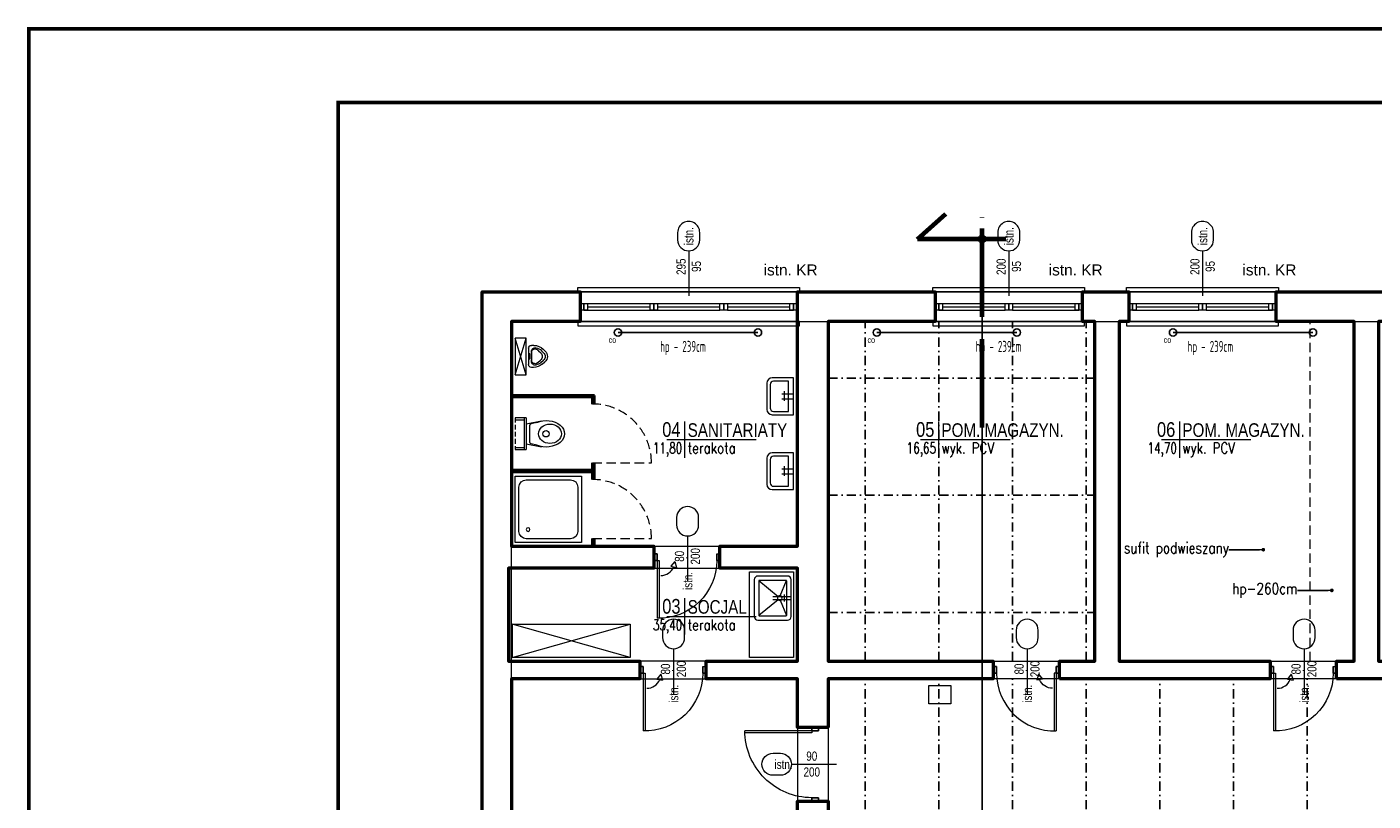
# Model space of a CAD drawing. Header units: centimetres. Extents: x -2715 to 104803, y -1446 to 32152.
# Tile 2 of 31: x 80598 to 82425, y 516 to 1567. Entities that reach past the tile are written whole.
import ezdxf
from ezdxf import colors
from ezdxf.entities.mleader import LeaderData, LeaderLine
from ezdxf.enums import TextEntityAlignment as Align
from ezdxf.lldxf.tags import DXFTag
from ezdxf.math import Vec2, Vec3

# ---------------------------------------------------------------- set-up
doc = ezdxf.new("R2010")
doc.units = ezdxf.units.CM
doc.header["$MEASUREMENT"] = 0
for name, pattern in [('ACAD_ISO04W100', [30, 24, -3, 0, -3]), ('DASHDOT2', [0.5, 0.25, -0.125, 0, -0.125]), ('DASHED', [19.05, 12.7, -6.35]), ('HIDDENX2', [19.05, 12.7, -6.35])]:
    doc.linetypes.add(name, pattern=pattern)
for name, color, linetype, lineweight in [('0_TXT', 252, 'Continuous', 15), ('0_TXT niewidoczne', 252, 'Continuous', 15), ('1_ doors', 252, 'Continuous', 15), ('1_ projection', 252, 'HIDDENX2', 5), ('1_ przerywana  S_CONSTRUCTION', 252, 'DASHDOT2', 25), ('1_ wall DIV', 252, 'Continuous', 40), ('1_ wall STRUCT', 252, 'Continuous', 50), ('1_ windows', 252, 'Continuous', 15), ('1_doors description proj.', 252, 'Continuous', 15), ('2_ doors description proj.', 252, 'Continuous', 15), ('2_ equipment istn.', 252, 'Continuous', 9), ('2_ windows description proj.', 252, 'Continuous', 15), ('3_ PPOŻ  opisy', 252, 'Continuous', 18), ('A_szpilki okna', 252, 'Continuous', 13), ('przekroj projektowany', 252, 'ACAD_ISO04W100', 70)]:
    doc.layers.add(name, color=color, linetype=linetype, lineweight=lineweight)
doc.layers.add('1_ area', color=252, linetype='Continuous', lineweight=9, plot=False)
for name, color, linetype in [('1_ dach - osie', 252, 'DASHDOT'), ('3_KRATA_okno istn.', 252, 'ZIGZAG'), ('4_INST._co', 252, 'Continuous'), ('DIM', 252, 'Continuous')]:
    doc.layers.add(name, color=color, linetype=linetype)
doc.styles.add('BIKTS', font='bikromsw.shx', dxfattribs={"width": 0.85})
doc.styles.add('TXT1', font='simplex.shx', dxfattribs={"width": 0.8})
doc.styles.add('TXT3', font='geniso.shx', dxfattribs={"width": 0.75})
doc.styles.add('TXT_D', font='arial.ttf')
doc.styles.add('TXT_M', font='romans.shx', dxfattribs={"width": 0.75, "oblique": 15})
doc.styles.add('TXT_S', font='romand.shx')
tags = doc.linetypes.add('DASHDOT', pattern=[20, 10, -5, 0, -5]).pattern_tags.tags
tags[10:11] = [DXFTag(74, 4), DXFTag(75, 0), DXFTag(340, '0'), DXFTag(46, 0.0), DXFTag(50, 0.0), DXFTag(44, 0.0), DXFTag(45, 0.0)]
tags[8:9] = [DXFTag(74, 4), DXFTag(75, 0), DXFTag(340, '0'), DXFTag(46, 0.0), DXFTag(50, 0.0), DXFTag(44, 0.0), DXFTag(45, 0.0)]
tags[6:7] = [DXFTag(74, 4), DXFTag(75, 0), DXFTag(340, '0'), DXFTag(46, 0.0), DXFTag(50, 0.0), DXFTag(44, 0.0), DXFTag(45, 0.0)]
tags[4:5] = [DXFTag(74, 4), DXFTag(75, 0), DXFTag(340, '0'), DXFTag(46, 0.0), DXFTag(50, 0.0), DXFTag(44, 0.0), DXFTag(45, 0.0)]
doc.linetypes.add('TRACKS', pattern='A,0.15,[130,IS_LineDef.shx,S=0.25,R=0,X=0,Y=0],0.15', length=0.3)
doc.linetypes.add('ZIGZAG', pattern='A,0.0001,-0.2,[131,IS_LineDef.shx,S=0.2,R=0,X=-0.2,Y=0],-0.4,[131,IS_LineDef.shx,S=0.2,R=180,X=0.2,Y=0],-0.2', length=0.8001)

# ---------------------------------------------------------------- blocks, each defined once
blk = doc.blocks.new('vcxbvnbnbvmn')
at = {"color": 7}
for points in [[(-200, 15.5), (-203, 15.5), (-203, 21.5), (3, 21.5), (3, 21.5), (3, 15.5), (0, 15.5)], [(-200, -24.5), (-203, -24.5), (-203, -30.5), (3, -30.5), (3, -27.5), (3, -24.5), (0, -24.5)]]:
    blk.add_lwpolyline(points, dxfattribs=at)
at = {"color": 253, "linetype": 'HIDDENX2'}
for points in [[(-200, 15.5), (0, 15.5)], [(-200, -24.5), (0, -24.5)]]:
    blk.add_lwpolyline(points, dxfattribs=at)
for points in [[(-200, 0), (-195, 0), (-195, -9), (-200, -9), (-200, 0)], [(-195, 0), (-105, 0)], [(-195, 0), (-190, 0), (-190, -9), (-195, -9), (-195, 0)], [(-195, -9), (-105, -9)], [(-190, -4.5), (-105, -4.5)], [(-105, 0), (-100, 0), (-100, -9), (-105, -9), (-105, 0)], [(-100, 0), (-95, 0), (-95, -9), (-100, -9), (-100, 0)], [(-95, 0), (-5, 0)], [(-95, -4.5), (-10, -4.5)], [(-95, -9), (-5, -9)], [(-10, 0), (-5, 0), (-5, -9), (-10, -9), (-10, 0)], [(-5, 0), (0, 0), (0, -9), (-5, -9), (-5, 0)]]:
    blk.add_lwpolyline(points)
blk = doc.blocks.new('Spilka_okno_pod')
blk.add_line((0, -61.1), (0, 0))
blk.add_lwpolyline([(15, -76.1, 1), (-15, -76.1), (-15, -86.1, 1), (15, -86.1)], format="xyb", close=True)
at = {"style": 'BIKTS', "width": 0.8}
blk.add_attdef('SZEROK', text='', height=8, rotation=90, dxfattribs=at).set_placement((-4.4, -33.5), align=Align.CENTER)
blk.add_attdef('WYSOK', text='', height=8, rotation=90, dxfattribs=at).set_placement((4.7, -33.5), align=Align.TOP_CENTER)
blk.add_attdef('OZN', text='', height=8, rotation=90, dxfattribs=at).set_placement((0, -81.1), align=Align.MIDDLE)
blk = doc.blocks.new('fdgdfhfbgfh')
at = {"linetype": 'TRACKS', "ltscale": 10}
blk.add_lwpolyline([(0, 0), (190, 0)], dxfattribs=at)
for centre in [(0, 0), (190, 0)]:
    blk.add_circle(centre, 5)
at = {"style": 'BIKTS', "width": 0.8}
blk.add_attdef('W', text='', height=8, rotation=0, dxfattribs=at).set_placement((-7.6, -6.1), align=Align.TOP_CENTER)
blk = doc.blocks.new('strzałka samozamykacz')
for p, q in [((-19.1, 19.1), (-12.6, 13.8)), ((-12.6, 13.8), (-11, 21.5))]:
    blk.add_line(p, q)
blk.add_lwpolyline([(-19.1, 19.1), (-11, 21.5)])
blk.add_arc((-19.1, 0), 19.1, 0, 67.4994)
blk = doc.blocks.new('dcsfdsgfdgdfh')
for p, q in [((-85.5, 0), (-85.5, -9.1)), ((-4.5, -9.1), (-4.5, 0)), ((-4.5, 0), (0, 0)), ((-85.5, -9.1), (-90, -9.1)), ((-7.3, -9.1), (-7.3, -87.3)), ((0, -9.1), (-4.5, -9.1)), ((-4.5, -9.1), (-4.5, -87.2))]:
    blk.add_line(p, q)
for points in [[(-85.5, -9.1), (-85.5, 0), (-90, 0), (-90, -9.1)], [(0, -9.1), (0, 0), (-4.5, 0), (-4.5, -9.1)]]:
    blk.add_lwpolyline(points, close=True)
for points in [[(-45, -5.9), (-45, -4.9)], [(-4.5, -9.1), (-7.3, -9.1)]]:
    blk.add_lwpolyline(points)
blk.add_arc((-7.3, -9.1), 78.2, 180, 271.9993)
at = {"layer": '1_ doors', "xscale": -1, "rotation": 89.99999999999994}
blk.add_blockref('strzałka samozamykacz', (-9.5, -29.5), dxfattribs=at)
blk = doc.blocks.new('_DOT')
at = {"color": 0, "linetype": 'ByBlock'}
blk.add_line((-0.5, 0), (-1, 0), dxfattribs=at)
at = {"color": 0, "linetype": 'ByBlock', "const_width": 0.5}
blk.add_lwpolyline([(-0.25, 0, 1), (0.25, 0, 1)], format="xyb", close=True, dxfattribs=at)
blk = doc.blocks.new('A$C772F0A73')
for p, q in [((0, 0), (0, -4.5)), ((9.1, -4.5), (9.1, 0)), ((0, -4.5), (-90.9, -4.5)), ((0, -7.3), (-90.9, -7.3)), ((0, -4.5), (9.1, -4.5)), ((0, -95.5), (0, -100)), ((9.1, -95.5), (0, -95.5)), ((9.1, -100), (9.1, -95.5))]:
    blk.add_line(p, q)
for points in [[(0, 0), (9.1, 0), (9.1, -4.5), (0, -4.5)], [(0, -95.5), (9.1, -95.5), (9.1, -100), (0, -100)]]:
    blk.add_lwpolyline(points, close=True)
for points in [[(0, -4.5), (0, -7.3)], [(3.2, -50), (4.2, -50)]]:
    blk.add_lwpolyline(points)
at = {"extrusion": (0, 0, -1)}
blk.add_ellipse((0, -4.5), major_axis=(64.3, 64.3), ratio=0.999944, start_param=2.356194, end_param=3.926991, dxfattribs=at)
blk = doc.blocks.new('vfdgfdgfdhgfh')
at = {"color": 7}
for points in [[(-295, 0), (-298, 0), (-298, 6), (3, 6), (3, 6), (3, 0), (0, 0)], [(-295, -40), (-298, -40), (-298, -46), (3, -46), (3, -43), (3, -40), (0, -40)]]:
    blk.add_lwpolyline(points, dxfattribs=at)
at = {"color": 253, "linetype": 'HIDDENX2'}
for points in [[(-295, 0), (0, 0)], [(-295, -40), (0, -40)]]:
    blk.add_lwpolyline(points, dxfattribs=at)
for points in [[(-295, -15.5), (-290, -15.5), (-290, -24.5), (-295, -24.5), (-295, -15.5)], [(-290, -15.5), (-105, -15.5)], [(-290, -15.5), (-285, -15.5), (-285, -24.5), (-290, -24.5), (-290, -15.5)], [(-200, -15.5), (-195, -15.5), (-195, -24.5), (-200, -24.5), (-200, -15.5)], [(-195, -15.5), (-190, -15.5), (-190, -24.5), (-195, -24.5), (-195, -15.5)], [(-105, -15.5), (-100, -15.5), (-100, -24.5), (-105, -24.5), (-105, -15.5)], [(-100, -15.5), (-95, -15.5), (-95, -24.5), (-100, -24.5), (-100, -15.5)], [(-95, -15.5), (-5, -15.5)], [(-10, -15.5), (-5, -15.5), (-5, -24.5), (-10, -24.5), (-10, -15.5)], [(-5, -15.5), (0, -15.5), (0, -24.5), (-5, -24.5), (-5, -15.5)], [(-290, -24.5), (-105, -24.5)], [(-285, -20), (-200, -20)], [(-190, -20), (-105, -20)], [(-95, -20), (-10, -20)], [(-95, -24.5), (-5, -24.5)]]:
    blk.add_lwpolyline(points)
blk = doc.blocks.new('fdgdfhfghgfsh')
at = {"linetype": 'Continuous'}
for p, q in [((0, 90), (-90, 90)), ((-90, 90), (-90, 0)), ((-85, 75), (-85, 15)), ((-15, 85), (-75, 85)), ((-5, 15), (-5, 75)), ((0, 0), (0, 90)), ((-90, 0), (0, 0)), ((-75, 5), (-15, 5))]:
    blk.add_line(p, q, dxfattribs=at)
for centre, major_axis, start_param, end_param in [((-75, 75), (-7.07, -7.07), 3.926991, 5.497787), ((-15, 75), (7.07, -7.07), 0.785398, 2.356194), ((-17.5, 17.5), (-1.77, -1.77), 3.926991, 10.210176), ((-75, 15), (7.07, -7.07), 3.926991, 5.497787), ((-15, 15), (-7.07, -7.07), 0.785398, 2.356194)]:
    blk.add_ellipse(centre, major_axis=major_axis, ratio=1, start_param=start_param, end_param=end_param, dxfattribs=at)
blk = doc.blocks.new('PISUAR MINI')
for p, q in [((-15, -2.4), (-15, 1)), ((-11, 5), (11, 5)), ((-6.9, 1), (6.8, 1)), ((15, -1.9), (15, 1)), ((-9.9, -14.9), (-7.2, -17.7)), ((-7.7, -8.8), (-5, -11.6)), ((-7.7, -12.8), (-5, -15.6)), ((8.3, -7.7), (5.3, -11.3)), ((8.3, -11.7), (5.3, -15.3)), ((10.6, -13.7), (7.5, -17.3))]:
    blk.add_line(p, q)
blk.add_lwpolyline([(25, 8), (-25, 8), (-25, 23), (25, 23), (25, 8), (-25, 23), (25, 23), (-25, 8)])
blk.add_lwpolyline([(-3.3, 3.4), (3.3, 3.4), (3.3, 2.7), (-3.3, 2.7)], close=True)
for centre, radius, start, end in [((-11, 1), 4, 90, 180), ((-6.9, -4), 5, 90, 189.4289), ((-5.3, -4), 5, 90, 214.3206), ((4.9, -4), 5, 322.5192, 90), ((6.8, -4), 5, 347.9658, 90), ((11, 1), 4, 0, 90), ((3, -2.4), 18, 180, 224.301), ((3, -2.4), 15, 189.4289, 224.301), ((3, 1.6), 15, 214.3206, 224.301), ((0, -10.7), 10, 224.301, 319.1588), ((0, -6.7), 7, 224.301, 319.1588), ((0, -10.7), 7, 224.301, 319.1588), ((-3, -1.9), 15, 319.1588, 347.9658), ((-3, 2.1), 15, 319.1588, 322.5192), ((-3, -1.9), 18, 319.1588, 0)]:
    blk.add_arc(centre, radius, start, end)
blk = doc.blocks.new('WC do stelaża')
at = {"lineweight": 9}
for p, q in [((-21.5, 0), (-21.5, -15)), ((-18.5, 0), (-18.5, -12)), ((18.5, -12), (18.5, 0)), ((21.5, -15), (21.5, 0)), ((21.5, -12), (-21.5, -12)), ((21.5, -15), (-21.5, -15))]:
    blk.add_line(p, q, dxfattribs=at)
at = {"linetype": 'DASHED', "lineweight": 9, "ltscale": 0.5}
blk.add_line((21.5, 0), (-21.5, 0), dxfattribs=at)
for p, q in [((-13.7, -15), (-17.5, -35.9)), ((13.7, -15), (17.5, -35.9)), ((-15.5, -29.3), (-13.7, -21.5)), ((-13.7, -23.1), (-13.7, -23.1)), ((-11.7, -20), (11.7, -20)), ((15.5, -29.3), (13.7, -21.5)), ((13.7, -23.1), (13.7, -23.1))]:
    blk.add_line(p, q)
at = {"lineweight": 13}
blk.add_circle((0, -41.9), 4.26, dxfattribs=at)
for centre, start, end in [((-11.7, -22), 90, 166.5968), ((11.7, -22), 13.4032, 90)]:
    blk.add_arc(centre, 2, start, end)
at = {"extrusion": (0, 0, -1)}
blk.add_ellipse((0, -42), major_axis=(0, 25), ratio=0.72, start_param=1.03929, end_param=5.243895, dxfattribs=at)
at = {"lineweight": 13}
blk.add_ellipse((0, -47.2), major_axis=(0, 15.6), ratio=0.845898, dxfattribs=at)
blk = doc.blocks.new('zlew 60x50')
for p, q in [((-2, -25), (-2, 0)), ((2, -25), (2, 0)), ((-3, -14.7), (-23.7, -6.3)), ((-2.4, -17.5), (-23.7, -43.7)), ((4.8, -9.6), (-4.7, -9.6)), ((23.7, -43.7), (2.4, -17.5)), ((3, -14.7), (23.7, -6.3))]:
    blk.add_line(p, q)
for points in [[(30, -5), (30, -45, -0.414214), (25, -50), (-25, -50, -0.414214), (-30, -45), (-30, -5, -0.414214), (-25, 0), (25, 0, -0.414214)], [(24, -7), (24, -43, -0.414214), (23, -44), (-23, -44, -0.414214), (-24, -43), (-24, -7, -0.414214), (-23, -6), (23, -6, -0.414214)]]:
    blk.add_lwpolyline(points, format="xyb", close=True)
blk.add_circle((0, -15.5), 3.12)
blk = doc.blocks.new('UMYWALKA')
for p, q in [((32, 55), (0, 55)), ((0, 55), (0, 0)), ((7.5, 50), (7.5, 5)), ((30, 50), (7.5, 50)), ((35, 10), (35, 45)), ((40, 8), (40, 47)), ((17.8, 31.3), (0, 31.3)), ((17.8, 24), (0, 24)), ((13.6, 34.5), (13.6, 19.8)), ((0, 0), (32, 0)), ((7.5, 5), (30, 5))]:
    blk.add_line(p, q)
for centre, radius, start, end in [((30, 45), 5, 0, 90), ((32, 47), 8, 0, 90), ((30, 10), 5, 270, 0), ((32, 8), 8, 270, 0)]:
    blk.add_arc(centre, radius, start, end)
blk = doc.blocks.new('MET')
at = {"layer": '0_TXT niewidoczne'}
for p, q in [((0, -20), (0, 20)), ((-20, 0), (78.7, 0))]:
    blk.add_line(p, q, dxfattribs=at)
at = {"style": 'TXT_D', "width": 0.8, "flags": 4}
blk.add_attdef('NUMER', text='', height=15, dxfattribs=at).set_placement((-6.7, 3.8), align=Align.RIGHT)
blk.add_attdef('NAZWA', (4.1, 3.8), '', height=15, dxfattribs=at)
at = {"layer": '0_TXT niewidoczne', "style": 'TXT_M', "width": 0.8, "flags": 4}
blk.add_attdef('M2', text='', height=12, dxfattribs=at).set_placement((-6.1, -15.4), align=Align.RIGHT)
blk.add_attdef('POSADZKA', (4.1, -15.4), '', height=12, dxfattribs=at)

msp = doc.modelspace()

# ---------------------------------------------------------------- linework, layer by layer
msp.add_line((81909.55, 698.48), (81914.09, 698.48))
at = {"lineweight": 50, "const_width": 5}
msp.add_lwpolyline([(80600.17, -1405.86), (80600.17, 1564.14), (84800.17, 1564.14), (84800.17, -1405.86), (80600.17, -1405.86)], dxfattribs=at)
at = {"lineweight": 50}
msp.add_lwpolyline([(81020.17, -1305.86, 5, 5, 0), (81020.17, 1464.14, 5, 5, 0), (84700.17, 1464.14, 5, 5, 0), (84700.17, -1305.86, 5, 5, 0)], format="xyseb", close=True, dxfattribs=at)
at = {"layer": '1_ area'}
for points in [[(81255.55, 861.93), (81643.55, 861.93), (81643.55, 1166.93), (81255.55, 1166.93)], [(84185.05, -449.07), (81255.55, -449.07), (81255.55, 1166.93), (84185.05, 1166.93)], [(81685.55, 705.93), (82047.55, 705.93), (82047.55, 1166.93), (81685.55, 1166.93)], [(82080.55, 705.93), (82399.55, 705.93), (82399.55, 1166.93), (82080.55, 1166.93)], [(81685.55, -449.07), (84183.55, -449.07), (84183.55, 681.93), (81685.55, 681.93)]]:
    msp.add_lwpolyline(points, close=True, dxfattribs=at)
for points in [[(81251.55, 705.93), (81251.55, 831.93), (81643.55, 831.93), (81643.55, 705.93), (81251.55, 705.93)], [(81643.55, -449.07), (81498.55, -449.07), (81498.55, -126.07), (81255.55, -126.07), (81255.55, 265.93), (81465.55, 265.93), (81465.55, 248.93), (81492.55, 248.93), (81492.55, 303.93), (81465.55, 303.93), (81465.55, 287.93), (81255.55, 287.93), (81255.55, 681.93), (81643.55, 681.93), (81643.55, -449.07)]]:
    msp.add_lwpolyline(points, dxfattribs=at)
at = {"layer": '1_ dach - osie'}
msp.add_line((81894.55, -475.89), (81894.55, 1278.8), dxfattribs=at)
at = {"layer": '1_ projection'}
for points in [[(82339.55, 705.93), (82339.55, 1166.93)], [(81365.55, 974.85), (81445.55, 974.85)], [(81365.55, 872.35), (81445.55, 872.35)]]:
    msp.add_lwpolyline(points, dxfattribs=at)
for centre in [(81365.55, 974.85), (81365.55, 872.35)]:
    msp.add_arc(centre, 80, 0, 90, dxfattribs=at)
at = {"layer": '1_ przerywana  S_CONSTRUCTION'}
msp.add_lwpolyline([(81685.55, 1166.93), (82047.55, 1166.93)], dxfattribs=at)
at = {"layer": '1_ przerywana  S_CONSTRUCTION', "ltscale": 50}
for points in [[(81735.55, 705.93), (81735.55, 1166.93)], [(81835.55, 705.93), (81835.55, 1166.93)], [(81935.55, 705.93), (81935.55, 1166.93)], [(82035.55, 705.93), (82035.55, 1166.93)], [(81685.55, 1089.93), (82047.55, 1089.93)], [(81685.55, 930.93), (82047.55, 930.93)], [(81685.55, 771.93), (82047.55, 771.93)], [(81735.55, -449.07), (81735.55, 681.93)], [(81835.55, -449.07), (81835.55, 681.93)], [(81935.55, -449.07), (81935.55, 681.93)], [(82035.55, -449.07), (82035.55, 681.93)], [(82135.55, -449.07), (82135.55, 681.93)], [(82235.55, -449.07), (82235.55, 681.93)], [(82335.55, -449.07), (82335.55, 681.93)]]:
    msp.add_lwpolyline(points, dxfattribs=at)
at = {"layer": '1_ wall DIV'}
for points in [[(81368.05, 1066.51), (81255.55, 1066.51)], [(81365.55, 1064.01), (81255.55, 1064.01)], [(81365.55, 1054.85), (81365.55, 1066.51)], [(81368.05, 1054.81), (81368.05, 1066.51)], [(81365.55, 952.35), (81365.55, 974.85)], [(81368.05, 952.31), (81368.05, 974.85)], [(81365.55, 964.85), (81255.55, 964.85)], [(81365.55, 962.35), (81255.55, 962.35)], [(81365.55, 861.93), (81365.55, 872.35)], [(81368.05, 861.93), (81368.05, 872.35)]]:
    msp.add_lwpolyline(points, dxfattribs=at)
at = {"layer": '1_ wall STRUCT'}
for points in [[(81215.55, -489.07), (81215.55, 1206.93), (81348.55, 1206.93), (81348.55, 1166.93), (81255.55, 1166.93), (81255.55, 861.93), (81448.55, 861.93), (81448.55, 831.93), (81251.55, 831.93), (81251.55, 705.93), (81429.55, 705.93), (81429.55, 681.93), (81255.55, 681.93), (81255.55, 287.93)], [(81685.55, 615.93), (81650.07, 615.93), (81643.55, 615.93), (81643.55, 681.93), (81519.55, 681.93), (81519.55, 705.93), (81643.55, 705.93), (81643.55, 831.93), (81538.55, 831.93), (81538.55, 861.93), (81643.55, 861.93), (81643.55, 1206.93), (81830.55, 1206.93), (81830.55, 1166.93), (81685.55, 1166.93), (81685.55, 705.93), (81909.55, 705.93), (81909.55, 681.93), (81685.55, 681.93), (81685.55, 615.93)], [(81999.55, 681.93), (81999.55, 705.93), (82047.55, 705.93), (82047.55, 1166.93), (82030.55, 1166.93), (82030.55, 1206.93), (82093.55, 1206.93), (82093.55, 1166.93), (82080.55, 1166.93), (82080.55, 705.93), (82285.55, 705.93), (82285.55, 681.93), (81999.55, 681.93)], [(82375.55, 681.93), (82375.55, 705.93), (82399.55, 705.93), (82399.55, 1166.93), (82293.55, 1166.93), (82293.55, 1206.93), (82449.55, 1206.93), (82449.55, 1166.93), (82432.55, 1166.93), (82432.55, 705.93), (82460.55, 705.93), (82460.55, 681.93), (82375.55, 681.93)], [(81598.55, -489.07), (81598.55, -449.07), (81643.55, -449.07), (81643.55, 515.93), (81685.55, 515.93), (81685.55, -449.07), (81732.55, -449.07), (81732.55, -489.07), (81598.55, -489.07)]]:
    msp.add_lwpolyline(points, dxfattribs=at)
at = {"layer": '2_ equipment istn.'}
for points in [[(81638.55, 710.93), (81578.55, 710.93), (81578.55, 826.93), (81638.55, 826.93), (81638.55, 710.93)], [(81256.55, 710.93), (81256.55, 755.93), (81416.55, 755.93), (81416.55, 710.93), (81256.55, 710.93)], [(81256.55, 710.93), (81416.55, 755.93), (81416.55, 710.93), (81256.55, 755.93), (81256.55, 710.93)]]:
    msp.add_lwpolyline(points, dxfattribs=at)
at = {"layer": '3_ PPOŻ  opisy', "linetype": 'Continuous', "lineweight": 20, "ltscale": 3}
msp.add_lwpolyline([(81821.91, 672.87), (81851.91, 672.87), (81851.91, 647.87), (81821.91, 647.87), (81821.91, 672.87)], dxfattribs=at)
at = {"layer": '3_KRATA_okno istn.', "linetype": 'ZIGZAG', "ltscale": 15}
for points in [[(81348.55, 1206.93), (81643.55, 1206.93)], [(81830.55, 1206.93), (82030.55, 1206.93)], [(82093.55, 1206.93), (82293.55, 1206.93)]]:
    msp.add_lwpolyline(points, dxfattribs=at)
at = {"layer": 'DIM'}
msp.add_circle((81894.55, 1278.8), 5, dxfattribs=at)
at = {"layer": 'przekroj projektowany', "ltscale": 5}
for p, q in [((81806.7, 1278.8), (81845.19, 1313.12)), ((81894.55, 1023.06), (81894.55, 1312.77)), ((81926.79, 1278.8), (81806.7, 1278.8))]:
    msp.add_line(p, q, dxfattribs=at)

# ---------------------------------------------------------------- block references
at = {"layer": '0_TXT'}
ref = msp.add_blockref('MET', (81490.97, 1006.55), dxfattribs=dict(at, xscale=1.23, yscale=1.23, zscale=1.23, rotation=359.9999999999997))
ref.add_attrib('NUMER', '04', dxfattribs={"layer": '0', "height": 20, "style": 'TXT_D', "width": 0.8, "flags": 4}).set_placement((81485, 1010.24), align=Align.RIGHT)
ref.add_attrib('NAZWA', 'SANITARIATY', (81494.66, 1010.24), dxfattribs={"layer": '0', "height": 18.45, "style": 'TXT_D', "width": 0.8, "flags": 4})
ref.add_attrib('M2', '11,80', dxfattribs={"layer": '0', "height": 14.76, "style": 'TXT_S', "width": 0.7, "flags": 4}).set_placement((81487.28, 987.66), align=Align.RIGHT)
ref.add_attrib('POSADZKA', 'terakota', (81494.66, 987.66), dxfattribs={"layer": '0', "height": 14.76, "style": 'TXT_S', "width": 0.8, "flags": 4})
ref = msp.add_blockref('MET', (81835.55, 1006.55), dxfattribs=dict(at, xscale=1.23, yscale=1.23, zscale=1.23, rotation=359.9999999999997))
ref.add_attrib('NUMER', '05', dxfattribs={"layer": '0', "height": 20, "style": 'TXT_D', "width": 0.8, "flags": 4}).set_placement((81829.58, 1010.24), align=Align.RIGHT)
ref.add_attrib('NAZWA', 'POM. MAGAZYN.', (81839.24, 1010.24), dxfattribs={"layer": '0', "height": 18.45, "style": 'TXT_D', "width": 0.8, "flags": 4})
ref.add_attrib('M2', '16,65', dxfattribs={"layer": '0', "height": 14.76, "style": 'TXT_S', "width": 0.7, "flags": 4}).set_placement((81831.86, 987.66), align=Align.RIGHT)
ref.add_attrib('POSADZKA', 'wyk. PCV', (81839.24, 987.66), dxfattribs={"layer": '0', "height": 14.76, "style": 'TXT_S', "width": 0.8, "flags": 4})
ref = msp.add_blockref('MET', (82162.57, 1006.55), dxfattribs=dict(at, xscale=1.23, yscale=1.23, zscale=1.23, rotation=359.9999999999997))
ref.add_attrib('NUMER', '06', dxfattribs={"layer": '0', "height": 20, "style": 'TXT_D', "width": 0.8, "flags": 4}).set_placement((82156.61, 1010.24), align=Align.RIGHT)
ref.add_attrib('NAZWA', 'POM. MAGAZYN.', (82166.26, 1010.24), dxfattribs={"layer": '0', "height": 18.45, "style": 'TXT_D', "width": 0.8, "flags": 4})
ref.add_attrib('M2', '14,70', dxfattribs={"layer": '0', "height": 14.76, "style": 'TXT_S', "width": 0.7, "flags": 4}).set_placement((82158.88, 987.66), align=Align.RIGHT)
ref.add_attrib('POSADZKA', 'wyk. PCV', (82166.26, 987.66), dxfattribs={"layer": '0', "height": 14.76, "style": 'TXT_S', "width": 0.8, "flags": 4})
ref = msp.add_blockref('MET', (81490.97, 766.57), dxfattribs=dict(at, xscale=1.23, yscale=1.23, zscale=1.23, rotation=359.9999999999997))
ref.add_attrib('NUMER', '03', dxfattribs={"layer": '0', "height": 20, "style": 'TXT_D', "width": 0.8, "flags": 4}).set_placement((81485, 770.26), align=Align.RIGHT)
ref.add_attrib('NAZWA', 'SOCJAL', (81494.66, 770.26), dxfattribs={"layer": '0', "height": 18.45, "style": 'TXT_D', "width": 0.8, "flags": 4})
ref.add_attrib('M2', '35,40', dxfattribs={"layer": '0', "height": 14.76, "style": 'TXT_S', "width": 0.7, "flags": 4}).set_placement((81487.28, 747.68), align=Align.RIGHT)
ref.add_attrib('POSADZKA', 'terakota', (81494.66, 747.68), dxfattribs={"layer": '0', "height": 14.76, "style": 'TXT_S', "width": 0.8, "flags": 4})
at = {"layer": '1_ doors', "xscale": -1}
for p in [(81448.55, 851.48), (81429.55, 698.48), (82285.55, 698.48)]:
    msp.add_blockref('dcsfdsgfdgdfh', p, dxfattribs=at)
at = {"layer": '1_ doors'}
for name, p in [('dcsfdsgfdgdfh', (81999.55, 698.48)), ('A$C772F0A73', (81663.26, 615.93))]:
    msp.add_blockref(name, p, dxfattribs=at)
at = {"layer": '1_ windows'}
for name, p in [('vfdgfdgfdhgfh', (81643.55, 1206.93)), ('vcxbvnbnbvmn', (82030.55, 1191.43)), ('vcxbvnbnbvmn', (82293.55, 1191.43))]:
    msp.add_blockref(name, p, dxfattribs=at)
at = {"layer": '1_doors description proj.'}
ref = msp.add_blockref('Spilka_okno_pod', (81494.55, 814.66), dxfattribs=dict(at, rotation=179.9999999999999))
ref.add_attrib('WYSOK', '200', dxfattribs={"layer": 'A_szpilki okna', "color": 7, "height": 12.5, "rotation": 89.99999, "style": 'BIKTS', "width": 0.8}).set_placement((81498.8, 848.14), align=Align.TOP_CENTER)
ref.add_attrib('SZEROK', '80', dxfattribs={"layer": 'A_szpilki okna', "color": 7, "height": 12.5, "rotation": 89.99999, "style": 'BIKTS', "width": 0.8}).set_placement((81489.8, 848.14), align=Align.CENTER)
ref.add_attrib('OZN', 'istn.', dxfattribs={"layer": 'A_szpilki okna', "color": 7, "height": 12.5, "rotation": 89.99999, "style": 'BIKTS', "width": 0.8}).set_placement((81494.55, 814.66), align=Align.MIDDLE)
ref = msp.add_blockref('Spilka_okno_pod', (81475.55, 661.66), dxfattribs=dict(at, rotation=179.9999999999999))
ref.add_attrib('WYSOK', '200', dxfattribs={"layer": 'A_szpilki okna', "color": 7, "height": 12.5, "rotation": 89.99999, "style": 'BIKTS', "width": 0.8}).set_placement((81479.8, 695.14), align=Align.TOP_CENTER)
ref.add_attrib('SZEROK', '80', dxfattribs={"layer": 'A_szpilki okna', "color": 7, "height": 12.5, "rotation": 89.99999, "style": 'BIKTS', "width": 0.8}).set_placement((81470.8, 695.14), align=Align.CENTER)
ref.add_attrib('OZN', 'istn.', dxfattribs={"layer": 'A_szpilki okna', "color": 7, "height": 12.5, "rotation": 89.99999, "style": 'BIKTS', "width": 0.8}).set_placement((81475.55, 661.66), align=Align.MIDDLE)
ref = msp.add_blockref('Spilka_okno_pod', (81955.55, 661.66), dxfattribs=dict(at, rotation=179.9999999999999))
ref.add_attrib('WYSOK', '200', dxfattribs={"layer": 'A_szpilki okna', "color": 7, "height": 12.5, "rotation": 89.99999, "style": 'BIKTS', "width": 0.8}).set_placement((81959.8, 695.14), align=Align.TOP_CENTER)
ref.add_attrib('SZEROK', '80', dxfattribs={"layer": 'A_szpilki okna', "color": 7, "height": 12.5, "rotation": 89.99999, "style": 'BIKTS', "width": 0.8}).set_placement((81950.8, 695.14), align=Align.CENTER)
ref.add_attrib('OZN', 'istn.', dxfattribs={"layer": 'A_szpilki okna', "color": 7, "height": 12.5, "rotation": 89.99999, "style": 'BIKTS', "width": 0.8}).set_placement((81955.55, 661.66), align=Align.MIDDLE)
ref = msp.add_blockref('Spilka_okno_pod', (82331.55, 661.66), dxfattribs=dict(at, rotation=179.9999999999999))
ref.add_attrib('WYSOK', '200', dxfattribs={"layer": 'A_szpilki okna', "color": 7, "height": 12.5, "rotation": 89.99999, "style": 'BIKTS', "width": 0.8}).set_placement((82335.8, 695.14), align=Align.TOP_CENTER)
ref.add_attrib('SZEROK', '80', dxfattribs={"layer": 'A_szpilki okna', "color": 7, "height": 12.5, "rotation": 89.99999, "style": 'BIKTS', "width": 0.8}).set_placement((82326.8, 695.14), align=Align.CENTER)
ref.add_attrib('OZN', 'istn.', dxfattribs={"layer": 'A_szpilki okna', "color": 7, "height": 12.5, "rotation": 89.99999, "style": 'BIKTS', "width": 0.8}).set_placement((82331.55, 661.66), align=Align.MIDDLE)
ref = msp.add_blockref('Spilka_okno_pod', (81696.62, 565.93), dxfattribs=dict(at, xscale=-1, rotation=270))
ref.add_attrib('WYSOK', '200', dxfattribs={"layer": 'A_szpilki okna', "color": 7, "height": 12.5, "rotation": 0.00001, "style": 'BIKTS', "width": 0.8}).set_placement((81663.14, 561.68), align=Align.TOP_CENTER)
ref.add_attrib('SZEROK', '90', dxfattribs={"layer": 'A_szpilki okna', "color": 7, "height": 12.5, "rotation": 0.00001, "style": 'BIKTS', "width": 0.8}).set_placement((81663.14, 570.68), align=Align.CENTER)
ref.add_attrib('OZN', 'istn.', dxfattribs={"layer": 'A_szpilki okna', "color": 7, "height": 12.5, "rotation": 0.00001, "style": 'BIKTS', "width": 0.8}).set_placement((81624.79, 565.93), align=Align.MIDDLE)
at = {"layer": '2_ equipment istn.', "xscale": -1}
for name, p, rotation in [('PISUAR MINI', (81283.55, 1119.43), 89.99999999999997), ('zlew 60x50', (81635.11, 791.39), 270)]:
    msp.add_blockref(name, p, dxfattribs=dict(at, rotation=rotation))
at = {"layer": '2_ equipment istn.', "xscale": 0.909090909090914, "yscale": 0.909090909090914, "zscale": 0.9090909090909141, "rotation": 180.0000000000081}
for p in [(81638.55, 1090.31), (81638.55, 988.6)]:
    msp.add_blockref('UMYWALKA', p, dxfattribs=at)
at = {"layer": '2_ equipment istn.', "rotation": 90}
msp.add_blockref('WC do stelaża', (81260.55, 1014.43), dxfattribs=at)
at = {"layer": '2_ equipment istn.', "xscale": -1}
msp.add_blockref('fdgdfhfghgfsh', (81260.55, 866.93), dxfattribs=at)
at = {"layer": '2_ windows description proj.'}
ref = msp.add_blockref('Spilka_okno_pod', (81496.05, 1201.57), dxfattribs=dict(at, rotation=179.999974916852))
ref.add_attrib('WYSOK', '95', dxfattribs={"layer": 'A_szpilki okna', "color": 7, "height": 12.5, "rotation": 89.99997, "style": 'BIKTS', "width": 0.8}).set_placement((81500.24, 1241.53), align=Align.TOP_CENTER)
ref.add_attrib('SZEROK', '295', dxfattribs={"layer": 'A_szpilki okna', "color": 7, "height": 12.5, "rotation": 89.99997, "style": 'BIKTS', "width": 0.8}).set_placement((81491.99, 1241.15), align=Align.CENTER)
ref.add_attrib('OZN', 'istn.', dxfattribs={"layer": 'A_szpilki okna', "color": 7, "height": 12.5, "rotation": 89.99997, "style": 'BIKTS', "width": 0.8}).set_placement((81496.05, 1282.65), align=Align.MIDDLE)
ref = msp.add_blockref('Spilka_okno_pod', (81930.55, 1201.57), dxfattribs=dict(at, rotation=179.999974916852))
ref.add_attrib('WYSOK', '95', dxfattribs={"layer": 'A_szpilki okna', "color": 7, "height": 12.5, "rotation": 89.99997, "style": 'BIKTS', "width": 0.8}).set_placement((81934.74, 1241.53), align=Align.TOP_CENTER)
ref.add_attrib('SZEROK', '200', dxfattribs={"layer": 'A_szpilki okna', "color": 7, "height": 12.5, "rotation": 89.99997, "style": 'BIKTS', "width": 0.8}).set_placement((81926.49, 1241.15), align=Align.CENTER)
ref.add_attrib('OZN', 'istn.', dxfattribs={"layer": 'A_szpilki okna', "color": 7, "height": 12.5, "rotation": 89.99997, "style": 'BIKTS', "width": 0.8}).set_placement((81930.55, 1282.65), align=Align.MIDDLE)
ref = msp.add_blockref('Spilka_okno_pod', (82193.55, 1201.57), dxfattribs=dict(at, rotation=179.999974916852))
ref.add_attrib('WYSOK', '95', dxfattribs={"layer": 'A_szpilki okna', "color": 7, "height": 12.5, "rotation": 89.99997, "style": 'BIKTS', "width": 0.8}).set_placement((82197.74, 1241.53), align=Align.TOP_CENTER)
ref.add_attrib('SZEROK', '200', dxfattribs={"layer": 'A_szpilki okna', "color": 7, "height": 12.5, "rotation": 89.99997, "style": 'BIKTS', "width": 0.8}).set_placement((82189.49, 1241.15), align=Align.CENTER)
ref.add_attrib('OZN', 'istn.', dxfattribs={"layer": 'A_szpilki okna', "color": 7, "height": 12.5, "rotation": 89.99997, "style": 'BIKTS', "width": 0.8}).set_placement((82193.55, 1282.65), align=Align.MIDDLE)
at = {"layer": '4_INST._co'}
for p in [(81400.09, 1151.93), (81751.54, 1151.93), (82153.54, 1151.93)]:
    msp.add_blockref('fdgdfhfbgfh', p, dxfattribs=at).add_auto_attribs({'W': 'co'})

# ---------------------------------------------------------------- texts
at = {"layer": '2_ doors description proj.', "char_height": 15, "attachment_point": 1, "rotation": 359.99997, "line_spacing_factor": 0.814815, "style": 'TXT3'}
for insert in [(81457.36, 1140.55), (81885.77, 1140.55), (82173.32, 1140.55)]:
    msp.add_mtext('{\\W0.65;hp - 239cm}', dxfattribs=dict(at, insert=insert))

# ---------------------------------------------------------------- leaders
at = {"layer": '0_TXT'}
ml = msp.add_multileader_mtext('Standard', dxfattribs=at)
ml.set_content('sufit podwieszany  ', style='TXT1')
ml.set_leader_properties()
ml.set_arrow_properties(name='DOT')
ml.build(insert=Vec2(0, 0))
ml.multileader.update_dxf_attribs({"dogleg_length": 0.36, "arrow_head_size": 5})
ctx = ml.context
ctx.base_point, ctx.char_height, ctx.arrow_head_size, ctx.landing_gap_size, ctx.plane_origin = Vec3(82069.76, 857.11), 15, 5, 0.09, Vec3(82276.07, 857.11)
ctx.text_align_type, ctx.attachment_type = 2, 2
notes = []
notes.append((ctx, [(0, (1, 1, 0), (82229.72, 857.11), (-1, 0), 0.36, [(0, [(82276.07, 857.11)], 0, [])])]))
ctx.mtext.insert, ctx.mtext.alignment, ctx.mtext.flow_direction = Vec3(82229.27, 867.11), 3, 5
ml = msp.add_multileader_mtext('Standard', dxfattribs=at)
ml.set_content('hp-260cm  ', style='TXT1')
ml.set_leader_properties()
ml.set_arrow_properties(name='DOT')
ml.build(insert=Vec2(0, 0))
ml.multileader.update_dxf_attribs({"dogleg_length": 0.36, "arrow_head_size": 5})
ctx = ml.context
ctx.base_point, ctx.char_height, ctx.arrow_head_size, ctx.landing_gap_size, ctx.plane_origin = Vec3(82228.53, 801.9), 15, 5, 0.09, Vec3(82369.13, 801.9)
ctx.text_align_type, ctx.attachment_type = 2, 2
notes.append((ctx, [(0, (1, 1, 0), (82322.79, 801.9), (-1, 0), 0.36, [(0, [(82369.13, 801.9)], 0, [])])]))
ctx.mtext.insert, ctx.mtext.alignment, ctx.mtext.flow_direction = Vec3(82322.34, 811.9), 3, 5
for ctx, leaders in notes:
    for number, flags, end, landing, length, lines in leaders:
        leader = LeaderData()
        leader.index, (leader.has_last_leader_line, leader.has_dogleg_vector, leader.attachment_direction) = number, flags
        leader.last_leader_point, leader.dogleg_vector, leader.dogleg_length = Vec3(end), Vec3(landing), length
        for number, points, colour, breaks in lines:
            line = LeaderLine()
            line.index, line.vertices, line.color, line.breaks = number, Vec3.list(points), colors.encode_raw_color(colour), breaks
            leader.lines.append(line)
        ctx.leaders.append(leader)

# ---------------------------------------------------------------- next in the draw order: texts
at = {"layer": '0_TXT', "char_height": 15, "width": 75.0214, "attachment_point": 1, "style": 'TXT_D', "bg_fill": 3, "box_fill_scale": 1, "bg_fill_color": 256, "bg_fill_transparency": 0}
for insert in [(81597.72, 1244.33), (81984.72, 1244.33), (82247.72, 1244.33)]:
    msp.add_mtext('istn. KR', dxfattribs=dict(at, insert=insert))

doc.saveas('drawing.dxf')
